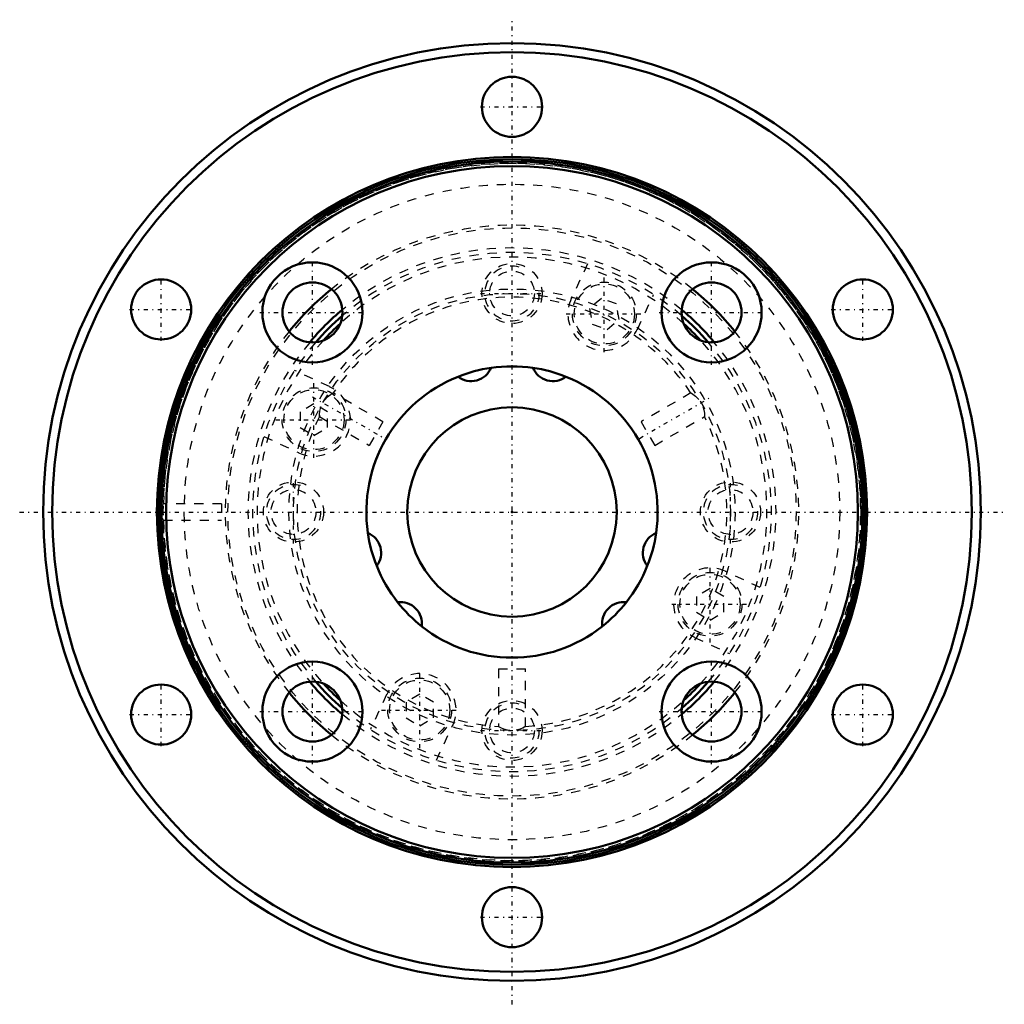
# Model space of a CAD drawing. Header units: millimetres. Extents: x -54 to 54, y -54 to 54.
import ezdxf

# ---------------------------------------------------------------- set-up
doc = ezdxf.new("R2010")
doc.units = ezdxf.units.MM
doc.linetypes.add('Center', pattern=[1.5, 0.45, -0.5, 0.05, -0.5])
doc.linetypes.add('Dashed', pattern=[2, 1, -1])
for name, color, linetype, lineweight in [('2d ConnectionPoints', 7, 'Continuous', 50), ('AM_0', 7, 'Continuous', 50), ('AM_5', 3, 'Continuous', 25), ('AM_7', 7, 'Center', 25), ('AM_9', 6, 'Dashed', 25)]:
    doc.layers.add(name, color=color, linetype=linetype, lineweight=lineweight)

# ---------------------------------------------------------------- blocks, each defined once
blk = doc.blocks.new('1_NS_3232ASpline_0_in_NS3232A_240L_2')
at = {"layer": 'AM_0'}
for centre, radius in [((0, 0), 51.5), ((0, 0), 50.5), ((0, 44.5), 3.3), ((0, 0), 39), ((0, 0), 38.75), ((-38.54, 22.25), 3.3), ((38.54, 22.25), 3.3), ((-38.54, -22.25), 3.3), ((38.54, -22.25), 3.3), ((0, -44.5), 3.3)]:
    blk.add_circle(centre, radius, dxfattribs=at)
for radius, start, end in [(31.5, 129.0165, 140.9835), (31.5, 39.0165, 50.9835), (29, 129.9825, 140.0175), (29, 39.9825, 50.0175), (28.5, 130.8469, 139.1531), (28, 132.3262, 137.6738), (28.5, 40.8469, 49.1531), (28, 42.3262, 47.6738), (29, 219.9825, 230.0175), (28.5, 220.8469, 229.1531), (28, 222.3262, 227.6738), (29, 309.9825, 320.0175), (28.5, 310.8469, 319.1531), (28, 312.3262, 317.6738), (31.5, 219.0165, 230.9835), (31.5, 309.0165, 320.9835)]:
    blk.add_arc((0, 0), radius, start, end, dxfattribs=at)
at = {"layer": 'AM_5', "linetype": 'Dashed'}
for centre in [(0, 24), (-24, 0), (24, 0), (0, -24)]:
    blk.add_arc(centre, 3, 75, 15, dxfattribs=at)
at = {"layer": 'AM_7'}
for p, q in [((0, -54.08), (0, 54.08)), ((-3.47, 44.5), (3.46, 44.5)), ((-38.54, 18.79), (-38.54, 25.71)), ((10.14, 17.55), (10.14, 25.95)), ((38.54, 18.79), (38.54, 25.71)), ((-3.47, 24), (3.46, 24)), ((-42, 22.25), (-35.07, 22.25)), ((5.94, 21.75), (14.34, 21.75)), ((35.07, 22.25), (42, 22.25)), ((-21.75, 5.94), (-21.75, 14.34)), ((-25.95, 10.14), (-17.55, 10.14)), ((-24, -3.47), (-24, 3.46)), ((24, -3.47), (24, 3.46)), ((-54.08, 0), (54.08, 0)), ((21.75, -14.34), (21.75, -5.94)), ((17.55, -10.14), (25.95, -10.14)), ((-10.14, -25.95), (-10.14, -17.55)), ((-38.54, -25.71), (-38.54, -18.79)), ((38.54, -25.71), (38.54, -18.79)), ((-42, -22.25), (-35.07, -22.25)), ((-14.34, -21.75), (-5.94, -21.75)), ((35.07, -22.25), (42, -22.25)), ((-3.47, -24), (3.46, -24)), ((-3.47, -44.5), (3.46, -44.5))]:
    blk.add_line(p, q, dxfattribs=at)
at = {"layer": 'AM_9'}
for p, q in [((8.3, 27.26), (6.52, 23.44)), ((13.77, 20.06), (15.55, 23.88)), ((9.84, 23.46), (8.52, 22.34)), ((11.47, 22.86), (9.84, 23.46)), ((11.77, 21.16), (11.47, 22.86)), ((8.52, 22.34), (8.82, 20.64)), ((8.82, 20.64), (10.44, 20.05)), ((10.44, 20.05), (11.77, 21.16)), ((-20.06, 13.77), (-23.88, 15.55)), ((-21.75, 11.87), (-23.25, 11.01)), ((-23.25, 11.01), (-23.25, 9.28)), ((-20.25, 11.01), (-21.75, 11.87)), ((-20.25, 9.28), (-20.25, 11.01)), ((-23.25, 9.28), (-21.75, 8.41)), ((-21.75, 8.41), (-20.25, 9.28)), ((-27.26, 8.3), (-23.44, 6.52)), ((-31.9, 0.9), (-38.29, 0.9)), ((-31.9, 0.9), (-31.9, -0.9)), ((-38.48, -0.54), (-38.45, -0.61)), ((-38.3, -0.9), (-31.9, -0.9)), ((27.26, -8.3), (23.44, -6.52)), ((21.75, -8.41), (20.25, -9.28)), ((23.25, -9.28), (21.75, -8.41)), ((20.25, -9.28), (20.25, -11.01)), ((23.25, -11.01), (23.25, -9.28)), ((20.25, -11.01), (21.75, -11.87)), ((21.75, -11.87), (23.25, -11.01)), ((20.06, -13.77), (23.88, -15.55)), ((-13.77, -20.06), (-15.55, -23.88)), ((-10.14, -20.02), (-11.64, -20.89)), ((-8.64, -20.89), (-10.14, -20.02)), ((-11.64, -20.89), (-11.64, -22.62)), ((-8.64, -22.62), (-8.64, -20.89)), ((-11.64, -22.62), (-10.14, -23.48)), ((-10.14, -23.48), (-8.64, -22.62)), ((-8.3, -27.26), (-6.52, -23.44))]:
    blk.add_line(p, q, dxfattribs=at)
for points in [[(-38.47, 0.57), (-38.39, 0.72), (-38.31, 0.86), (-38.29, 0.9)], [(-38.29, -0.9), (-38.29, -0.9), (-38.33, -0.83), (-38.4, -0.7), (-38.49, -0.52)]]:
    blk.add_lwpolyline(points, dxfattribs=at)
for centre, radius in [((0, 0), 38.8), ((0, 0), 38.3), ((0, 0), 36), ((0, 0), 31.2), ((0, 24), 3.3), ((0, 24), 2.46), ((10.14, 21.75), 3.5), ((10.14, 21.75), 3.3), ((-21.75, 10.14), 3.5), ((-21.75, 10.14), 3.3), ((-24, 0), 3.3), ((24, 0), 3.3), ((-24, 0), 2.46), ((24, 0), 2.46), ((21.75, -10.14), 3.5), ((21.75, -10.14), 3.3), ((-10.14, -21.75), 3.5), ((-10.14, -21.75), 3.3), ((0, -24), 3.3), ((0, -24), 2.46)]:
    blk.add_circle(centre, radius, dxfattribs=at)
for centre, radius, start, end in [((0, 0), 38.3, 181.3312, 178.6634), ((0, 0), 31.5, 50.9835, 129.0165), ((0, 0), 28.5, 49.1531, 130.8469), ((0, 0), 29, 50.0175, 129.9825), ((0, 0), 28, 47.6738, 132.3262), ((10.14, 21.75), 4, 155, 335), ((0, 0), 31.5, 140.9835, 219.0165), ((0, 0), 31.5, 320.9835, 39.0165), ((0, 0), 29, 140.0175, 219.9825), ((0, 0), 28.5, 139.1531, 220.8469), ((0, 0), 28, 137.6738, 222.3262), ((0, 0), 28, 317.6738, 42.3262), ((0, 0), 28.5, 319.1531, 40.8469), ((0, 0), 29, 320.0175, 39.9825), ((-21.75, 10.14), 4, 245, 65), ((21.75, -10.14), 4, 65, 245), ((-10.14, -21.75), 4, 335, 155), ((0, 0), 28, 227.6738, 312.3262), ((0, 0), 28.5, 229.1531, 310.8469), ((0, 0), 29, 230.0175, 309.9825), ((0, 0), 31.5, 230.9835, 309.0165)]:
    blk.add_arc(centre, radius, start, end, dxfattribs=at)
blk = doc.blocks.new('2_NS_3232ASpline_b_0_in_NS3232A_240L_2')
at = {"layer": 'AM_0'}
for centre, radius in [((0, 0), 38.5), ((0, 0), 38), ((-21.92, 21.92), 5.5), ((21.92, 21.92), 5.5), ((-21.92, 21.92), 3.3), ((21.92, 21.92), 3.3), ((-21.92, -21.92), 5.5), ((21.92, -21.92), 5.5), ((-21.92, -21.92), 3.3), ((21.92, -21.92), 3.3)]:
    blk.add_circle(centre, radius, dxfattribs=at)
for start, end in [(98.2473, 111.7527), (68.2473, 81.7527), (188.2473, 201.7527), (338.2473, 351.7527), (218.2473, 231.7527), (308.2473, 321.7527)]:
    blk.add_arc((0, 0), 16, start, end, dxfattribs=at)
at = {"layer": 'AM_7'}
for p, q in [((-21.92, 16.15), (-21.92, 27.7)), ((21.92, 16.15), (21.92, 27.7)), ((-27.7, 21.92), (-16.15, 21.92)), ((16.15, 21.92), (27.7, 21.92)), ((-21.93, 12.66), (-14.01, 8.09)), ((14.01, 8.09), (21.93, 12.66)), ((-21.92, -27.7), (-21.92, -16.15)), ((21.92, -27.7), (21.92, -16.15)), ((-27.7, -21.92), (-16.15, -21.92)), ((16.15, -21.92), (27.7, -21.92))]:
    blk.add_line(p, q, dxfattribs=at)
at = {"layer": 'AM_9'}
for p, q in [((-14.18, 9.92), (-19.65, 13.08)), ((19.65, 13.08), (14.18, 9.92)), ((-21.14, 10.62), (-21.15, 10.53)), ((-21.15, 10.48), (-15.68, 7.32)), ((-14.18, 9.92), (-15.68, 7.32)), ((14.18, 9.92), (15.68, 7.32)), ((15.68, 7.32), (21.15, 10.48)), ((21.15, 10.48), (21.15, 10.5)), ((-1.5, -17.24), (1.5, -17.24)), ((-1.5, -17.24), (-1.5, -23.56)), ((1.5, -23.56), (1.5, -17.24)), ((1.23, -23.69), (1.3, -23.66))]:
    blk.add_line(p, q, dxfattribs=at)
for points in [[(-20.59, 12.29), (-20.54, 12.35), (-20.26, 12.64), (-19.96, 12.87), (-19.72, 13.03), (-19.65, 13.08)], [(19.65, 13.08), (19.7, 13.04), (19.87, 12.94), (20.14, 12.74), (20.49, 12.41), (20.54, 12.35)], [(-21.15, 10.48), (-21.15, 10.54), (-21.14, 10.73), (-21.1, 11.06), (-21, 11.52), (-20.97, 11.6)], [(20.97, 11.6), (21.08, 11.22), (21.13, 10.84), (21.15, 10.56), (21.15, 10.48)], [(-0.24, -23.99), (-0.51, -23.95), (-0.89, -23.84), (-1.23, -23.69), (-1.45, -23.58), (-1.5, -23.55)], [(1.5, -23.55), (1.5, -23.55), (1.42, -23.6), (1.22, -23.7), (0.89, -23.84), (0.44, -23.96)]]:
    blk.add_lwpolyline(points, dxfattribs=at)
for radius in [24.5, 24]:
    blk.add_circle((0, 0), radius, dxfattribs=at)
for start, end in [(33.6274, 146.3662), (153.6257, 266.3943), (273.6319, 26.3696)]:
    blk.add_arc((0, 0), 23.6, start, end, dxfattribs=at)
blk = doc.blocks.new('3_NS_3232A_240L_Shaft_0_in_NS3232A_240L_2')
at = {"layer": 'AM_0'}
blk.add_circle((0, 0), 11.5, dxfattribs=at)
for centre, radius, start, end in [((-4.49, 16.76), 2.38, 232.8319, 337.1681), ((0, 0), 16, 81.7527, 98.2473), ((4.49, 16.76), 2.38, 202.8319, 307.1681), ((0, 0), 16, 111.7527, 188.2473), ((0, 0), 16, 351.7527, 68.2473), ((-16.76, -4.49), 2.38, 322.8319, 67.1681), ((16.76, -4.49), 2.38, 112.8319, 217.1681), ((0, 0), 16, 201.7527, 218.2473), ((0, 0), 16, 321.7527, 338.2473), ((-12.27, -12.27), 2.38, 352.8319, 97.1681), ((12.27, -12.27), 2.38, 82.8319, 187.1681), ((0, 0), 16, 231.7527, 308.2473)]:
    blk.add_arc(centre, radius, start, end, dxfattribs=at)

msp = doc.modelspace()

# ---------------------------------------------------------------- linework, layer by layer
at = {"layer": '2d ConnectionPoints'}
msp.add_point((0, 0), dxfattribs=at)
msp.add_point((0, 0), dxfattribs=at)
msp.add_point((0, 0), dxfattribs=at)
msp.add_point((0, 0), dxfattribs=at)

# ---------------------------------------------------------------- block references
for name in ['1_NS_3232ASpline_0_in_NS3232A_240L_2', '2_NS_3232ASpline_b_0_in_NS3232A_240L_2', '3_NS_3232A_240L_Shaft_0_in_NS3232A_240L_2']:
    msp.add_blockref(name, (0, 0))

doc.saveas('drawing.dxf')
